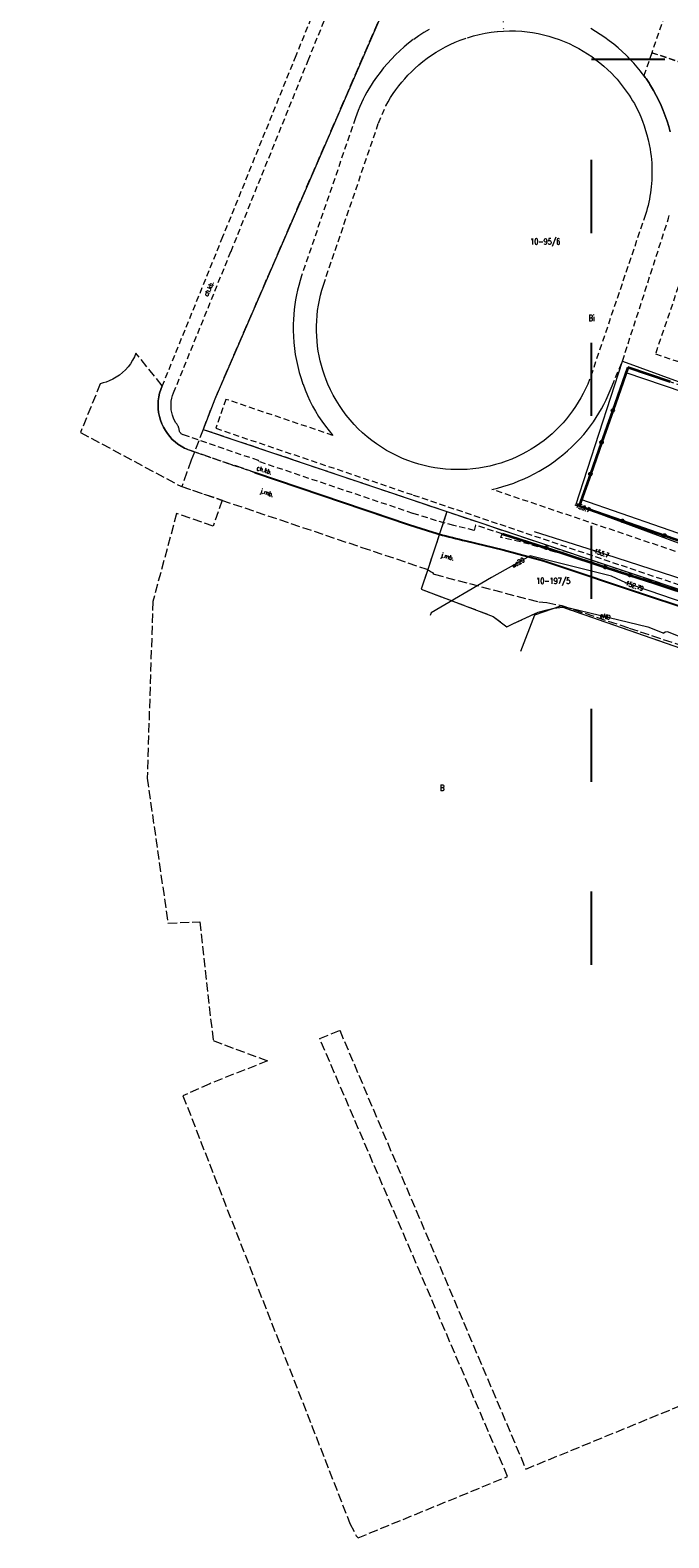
# Model space of a CAD drawing. Header units: metres. Extents: x 7454870 to 7460959, y 5886692 to 5887063.
# Tile 1 of 55: x 7457696 to 7457801, y 5886692 to 5886939. Entities that reach past the tile are written whole.
import ezdxf
from ezdxf import colors
from ezdxf.entities.mleader import LeaderData, LeaderLine
from ezdxf.enums import TextEntityAlignment as Align
from ezdxf.math import Vec2, Vec3

# ---------------------------------------------------------------- set-up
doc = ezdxf.new("R2010")
doc.units = ezdxf.units.M
doc.header["$MEASUREMENT"] = 0
for name, pattern in [('1_14', [1, 0, -1]), ('1_OTKC', [1.5, 1, -0.5]), ('1_OTKJ', [2, 1.5, -0.5]), ('1_OTKK', [0]), ('1_OTSP', [1.5, 1, -0.5]), ('1_OTZT', [1.5, 1, -0.5]), ('3_SUEP_A', [0]), ('3_SUKP', [0]), ('3_SUWP', [0]), ('ACAD_ISO03W100', [30, 12, -18]), ('EGDE', [0]), ('EGKK', [2, 1.5, -0.5])]:
    doc.linetypes.add(name, pattern=pattern)
doc.layers.get('0').update_dxf_attribs({"color": 210, "linetype": 'CONTINUOUS', "lineweight": 100})
doc.layers.add('- kanalizacja deszczowa opis', color=111, linetype='CONTINUOUS')
doc.layers.add('^ ramka cienka', color=1, linetype='CONTINUOUS')
for name, color, linetype, lineweight in [('Dzialki', 7, 'EGDE', 18), ('Kontury', 3, 'EGKK', 18), ('Numery_dzialek', 7, 'CONTINUOUS', 9), ('Numery_konturow', 3, 'CONTINUOUS', 9), ('OTK_E_T_0', 7, 'CONTINUOUS', 0), ('OTK_E_T_1', 7, 'CONTINUOUS', 0), ('OTK_L_0', 7, '1_OTKJ', 18), ('OTK_L_1', 7, '1_OTKK', 25), ('OTK_L_2', 7, '1_OTKC', 18), ('OTO_L_0', 7, 'CONTINUOUS', 35), ('OTS_L_1', 7, '1_OTSP', 18), ('OTZ_L_3', 7, '1_OTZT', 18), ('SUEP_E_T_0', 1, 'CONTINUOUS', 0), ('SUEP_L_0', 1, '3_SUEP_A', 18), ('SUER_T_0', 1, 'CONTINUOUS', 18), ('SUKP_L_0', 36, '3_SUKP', 18), ('SUWP_E_T_0', 5, 'CONTINUOUS', 0), ('SUWP_L_0', 5, '3_SUWP', 18), ('SUWR_T_0', 5, 'CONTINUOUS', 18)]:
    doc.layers.add(name, color=color, linetype=linetype, lineweight=lineweight)
doc.styles.add('ARIAL', font='arial.ttf')
doc.styles.get("Standard").update_dxf_attribs({"font": 'Simplex.SHX', "width": 0.75})

# ---------------------------------------------------------------- blocks, each defined once
blk = doc.blocks.new('4_SUPS')
at = {"color": 0, "linetype": 'Continuous'}
blk.add_circle((0, 0), 0.0625, dxfattribs=at)

msp = doc.modelspace()

# ---------------------------------------------------------------- linework, layer by layer
at = {"layer": '^ ramka cienka', "color": 8, "linetype": 'ACAD_ISO03W100'}
for p, q in [((7457788.2, 5886786.09), (7457788.2, 5886934.59)), ((7457788.2, 5886934.59), (7457998.2, 5886934.59)), ((7457998.2, 5886786.09), (7457788.2, 5886786.09))]:
    msp.add_line(p, q, dxfattribs=at)
at = {"layer": 'Dzialki'}
for p, q in [((7457760.29, 5886957.14), (7457726.4, 5886878.85)), ((7457726.4, 5886878.85), (7457724.5, 5886873.9)), ((7457724.5, 5886873.9), (7457764.48, 5886860.41)), ((7457764.48, 5886860.41), (7457761.32, 5886850.92)), ((7457764.48, 5886860.41), (7457868.5, 5886825.54)), ((7457761.32, 5886850.92), (7457760.25, 5886847.7)), ((7457760.25, 5886847.7), (7457763.13, 5886846.61)), ((7457763.13, 5886846.61), (7457772.06, 5886843.23)), ((7457772.06, 5886843.23), (7457774.3, 5886841.52)), ((7457775.38, 5886842.04), (7457779.43, 5886843.92)), ((7457779.43, 5886843.92), (7457782.02, 5886844.57)), ((7457782.02, 5886844.57), (7457783.45, 5886844.76)), ((7457783.45, 5886844.76), (7457802.77, 5886838)), ((7457774.3, 5886841.52), (7457775.38, 5886842.04))]:
    msp.add_line(p, q, dxfattribs=at)
at = {"layer": 'Kontury'}
for p, q in [((7457760.29, 5886957.14), (7457726.4, 5886878.85)), ((7457726.4, 5886878.85), (7457724.5, 5886873.9)), ((7457724.5, 5886873.9), (7457722.56, 5886868.85)), ((7457724.5, 5886873.9), (7457764.48, 5886860.41)), ((7457722.56, 5886868.85), (7457721.81, 5886866.88)), ((7457721.81, 5886866.88), (7457721.03, 5886864.52)), ((7457721.03, 5886864.52), (7457727.62, 5886862.29)), ((7457720.16, 5886860.1), (7457716.26, 5886845.68)), ((7457726.16, 5886858.04), (7457720.16, 5886860.1)), ((7457727.62, 5886862.29), (7457726.16, 5886858.04)), ((7457764.48, 5886860.41), (7457760.25, 5886847.7)), ((7457764.48, 5886860.41), (7457868.5, 5886825.54)), ((7457760.25, 5886847.7), (7457772.06, 5886843.23)), ((7457716.26, 5886845.68), (7457715.33, 5886816.7)), ((7457772.06, 5886843.23), (7457774.3, 5886841.52)), ((7457775.38, 5886842.04), (7457779.43, 5886843.92)), ((7457779.43, 5886843.92), (7457782.02, 5886844.57)), ((7457782.02, 5886844.57), (7457783.45, 5886844.76)), ((7457783.45, 5886844.76), (7457802.77, 5886838)), ((7457774.3, 5886841.52), (7457775.38, 5886842.04)), ((7457715.33, 5886816.7), (7457718.73, 5886792.94)), ((7457718.73, 5886792.94), (7457723.95, 5886793.14)), ((7457723.95, 5886793.14), (7457726.14, 5886773.67)), ((7457726.14, 5886773.67), (7457735.07, 5886770.34)), ((7457743.62, 5886774), (7457746.9, 5886775.35)), ((7457774.43, 5886702.18), (7457743.62, 5886774)), ((7457746.9, 5886775.35), (7457777.41, 5886703.4)), ((7457735.07, 5886770.34), (7457725.58, 5886766.59)), ((7457725.58, 5886766.59), (7457721.19, 5886764.62)), ((7457721.19, 5886764.62), (7457748.57, 5886694.48)), ((7457777.41, 5886703.4), (7457802.36, 5886713.64)), ((7457749.9, 5886692.12), (7457774.43, 5886702.18)), ((7457748.57, 5886694.48), (7457749.58, 5886692.45)), ((7457749.58, 5886692.45), (7457749.9, 5886692.12))]:
    msp.add_line(p, q, dxfattribs=at)
at = {"layer": 'OTK_L_0', "linetype": '1_OTKJ'}
for p, q in [((7457712.6, 5886884.67), (7457712.21, 5886884.14)), ((7457712.94, 5886885.22), (7457712.6, 5886884.67)), ((7457713.23, 5886885.8), (7457712.94, 5886885.22)), ((7457713.47, 5886886.41), (7457713.23, 5886885.8)), ((7457717.79, 5886881.05), (7457713.47, 5886886.41)), ((7457709.69, 5886882.12), (7457709.09, 5886881.86)), ((7457710.26, 5886882.44), (7457709.69, 5886882.12)), ((7457710.8, 5886882.8), (7457710.26, 5886882.44)), ((7457711.31, 5886883.21), (7457710.8, 5886882.8)), ((7457711.78, 5886883.66), (7457711.31, 5886883.21)), ((7457712.21, 5886884.14), (7457711.78, 5886883.66)), ((7457707.64, 5886881.37), (7457704.4, 5886873.4)), ((7457708.14, 5886881.5), (7457707.64, 5886881.37)), ((7457708.62, 5886881.66), (7457708.14, 5886881.5)), ((7457709.09, 5886881.86), (7457708.62, 5886881.66)), ((7457717.22, 5886879.21), (7457717.36, 5886879.84)), ((7457717.36, 5886879.84), (7457717.55, 5886880.45)), ((7457717.55, 5886880.45), (7457717.79, 5886881.05)), ((7457717.11, 5886877.93), (7457717.14, 5886878.57)), ((7457717.13, 5886877.29), (7457717.11, 5886877.93)), ((7457717.21, 5886876.65), (7457717.13, 5886877.29)), ((7457717.14, 5886878.57), (7457717.22, 5886879.21)), ((7457717.34, 5886876.02), (7457717.21, 5886876.65)), ((7457717.52, 5886875.4), (7457717.34, 5886876.02)), ((7457717.75, 5886874.8), (7457717.52, 5886875.4)), ((7457718.01, 5886874.24), (7457717.75, 5886874.8)), ((7457704.4, 5886873.4), (7457720.84, 5886864.56)), ((7457718.31, 5886873.71), (7457718.01, 5886874.24)), ((7457718.65, 5886873.2), (7457718.31, 5886873.71)), ((7457719.03, 5886872.71), (7457718.65, 5886873.2)), ((7457719.45, 5886872.26), (7457719.03, 5886872.71)), ((7457719.9, 5886871.85), (7457719.45, 5886872.26)), ((7457720.38, 5886871.47), (7457719.9, 5886871.85)), ((7457720.89, 5886871.13), (7457720.38, 5886871.47)), ((7457721.43, 5886870.83), (7457720.89, 5886871.13)), ((7457721.99, 5886870.57), (7457721.43, 5886870.83)), ((7457729.37, 5886868.05), (7457721.99, 5886870.57)), ((7457732.99, 5886866.81), (7457729.37, 5886868.05)), ((7457758.31, 5886858.26), (7457732.99, 5886866.81)), ((7457720.84, 5886864.56), (7457724.84, 5886863.21)), ((7457724.84, 5886863.21), (7457727.53, 5886862.29)), ((7457727.53, 5886862.29), (7457750.5, 5886854.55)), ((7457762.15, 5886857.04), (7457758.31, 5886858.26)), ((7457762.69, 5886856.88), (7457762.15, 5886857.04)), ((7457763.22, 5886856.72), (7457762.69, 5886856.88)), ((7457763.76, 5886856.57), (7457763.22, 5886856.72)), ((7457764.3, 5886856.42), (7457763.76, 5886856.57)), ((7457764.84, 5886856.28), (7457764.3, 5886856.42)), ((7457765.39, 5886856.14), (7457764.84, 5886856.28)), ((7457765.93, 5886856), (7457765.39, 5886856.14)), ((7457766.48, 5886855.87), (7457765.93, 5886856)), ((7457767.02, 5886855.75), (7457766.48, 5886855.87)), ((7457767.57, 5886855.63), (7457767.02, 5886855.75)), ((7457773.69, 5886854.12), (7457767.57, 5886855.63)), ((7457750.5, 5886854.55), (7457760.99, 5886851.04)), ((7457780.34, 5886852.32), (7457773.69, 5886854.12)), ((7457760.99, 5886851.04), (7457761.18, 5886850.95)), ((7457761.18, 5886850.95), (7457761.37, 5886850.86)), ((7457761.37, 5886850.86), (7457761.55, 5886850.76)), ((7457761.55, 5886850.76), (7457761.73, 5886850.65)), ((7457761.73, 5886850.65), (7457761.91, 5886850.53)), ((7457761.91, 5886850.53), (7457762.08, 5886850.41)), ((7457762.08, 5886850.41), (7457762.24, 5886850.27)), ((7457762.24, 5886850.27), (7457762.4, 5886850.14)), ((7457762.4, 5886850.14), (7457779.53, 5886845.59)), ((7457797.87, 5886846.49), (7457780.34, 5886852.32)), ((7457779.53, 5886845.59), (7457780.19, 5886845.55)), ((7457780.19, 5886845.55), (7457780.85, 5886845.49)), ((7457780.85, 5886845.49), (7457783.32, 5886845)), ((7457783.32, 5886845), (7457794.35, 5886841.31)), ((7457819.42, 5886839.3), (7457797.87, 5886846.49)), ((7457794.35, 5886841.31), (7457796.14, 5886840.72)), ((7457796.14, 5886840.72), (7457804.36, 5886837.97))]:
    msp.add_line(p, q, dxfattribs=at)
at = {"layer": 'OTK_L_1', "linetype": '1_OTKK'}
for p, q in [((7457732.99, 5886866.81), (7457758.31, 5886858.26)), ((7457758.31, 5886858.26), (7457762.15, 5886857.04)), ((7457762.15, 5886857.04), (7457762.69, 5886856.88)), ((7457762.69, 5886856.88), (7457763.22, 5886856.72)), ((7457763.22, 5886856.72), (7457763.76, 5886856.57)), ((7457763.76, 5886856.57), (7457764.3, 5886856.42)), ((7457764.3, 5886856.42), (7457764.84, 5886856.28)), ((7457764.84, 5886856.28), (7457765.39, 5886856.14)), ((7457765.39, 5886856.14), (7457765.93, 5886856)), ((7457765.93, 5886856), (7457766.48, 5886855.87)), ((7457766.48, 5886855.87), (7457767.02, 5886855.75)), ((7457767.02, 5886855.75), (7457767.57, 5886855.63)), ((7457767.57, 5886855.63), (7457773.69, 5886854.12)), ((7457773.69, 5886854.12), (7457780.34, 5886852.32)), ((7457780.34, 5886852.32), (7457797.87, 5886846.49)), ((7457797.87, 5886846.49), (7457819.42, 5886839.3))]:
    msp.add_line(p, q, dxfattribs=at)
at = {"layer": 'OTK_L_2', "linetype": '1_OTKC'}
for p, q in [((7457750.67, 5886962.12), (7457739.69, 5886935.15)), ((7457741.72, 5886934.39), (7457752.99, 5886962.28)), ((7457739.69, 5886935.15), (7457727.7, 5886905.45)), ((7457729.08, 5886903.09), (7457741.72, 5886934.39)), ((7457798.07, 5886935.66), (7457796.76, 5886931.9)), ((7457833.16, 5886923.91), (7457798.07, 5886935.66)), ((7457796.76, 5886931.9), (7457796.88, 5886931.74)), ((7457796.88, 5886931.74), (7457796.99, 5886931.58)), ((7457796.99, 5886931.58), (7457797.11, 5886931.42)), ((7457797.11, 5886931.42), (7457797.22, 5886931.25)), ((7457797.22, 5886931.25), (7457797.33, 5886931.09)), ((7457797.33, 5886931.09), (7457797.44, 5886930.93)), ((7457797.44, 5886930.93), (7457797.55, 5886930.76)), ((7457797.55, 5886930.76), (7457797.66, 5886930.59)), ((7457797.66, 5886930.59), (7457797.76, 5886930.43)), ((7457797.76, 5886930.43), (7457797.87, 5886930.26)), ((7457797.87, 5886930.26), (7457798.34, 5886929.47)), ((7457798.34, 5886929.47), (7457798.78, 5886928.67)), ((7457798.78, 5886928.67), (7457799.19, 5886927.85)), ((7457799.19, 5886927.85), (7457799.58, 5886927.01)), ((7457799.58, 5886927.01), (7457799.94, 5886926.17)), ((7457799.94, 5886926.17), (7457800.26, 5886925.31)), ((7457800.26, 5886925.31), (7457800.56, 5886924.44)), ((7457800.56, 5886924.44), (7457800.83, 5886923.56)), ((7457800.83, 5886923.56), (7457801.06, 5886922.67)), ((7457727.7, 5886905.45), (7457717.79, 5886881.05)), ((7457719.66, 5886879.89), (7457729.08, 5886903.09)), ((7457717.36, 5886879.84), (7457717.22, 5886879.21)), ((7457717.55, 5886880.45), (7457717.36, 5886879.84)), ((7457717.79, 5886881.05), (7457717.55, 5886880.45)), ((7457719.5, 5886879.45), (7457719.66, 5886879.89)), ((7457717.14, 5886878.57), (7457717.11, 5886877.93)), ((7457717.11, 5886877.93), (7457717.13, 5886877.29)), ((7457717.13, 5886877.29), (7457717.21, 5886876.65)), ((7457717.22, 5886879.21), (7457717.14, 5886878.57)), ((7457719.24, 5886878.06), (7457719.28, 5886878.53)), ((7457719.24, 5886877.59), (7457719.24, 5886878.06)), ((7457719.27, 5886877.12), (7457719.24, 5886877.59)), ((7457719.28, 5886878.53), (7457719.37, 5886879)), ((7457719.37, 5886879), (7457719.5, 5886879.45)), ((7457717.21, 5886876.65), (7457717.34, 5886876.02)), ((7457717.34, 5886876.02), (7457717.52, 5886875.4)), ((7457717.52, 5886875.4), (7457717.75, 5886874.8)), ((7457717.75, 5886874.8), (7457718.01, 5886874.24)), ((7457719.35, 5886876.66), (7457719.27, 5886877.12)), ((7457719.47, 5886876.2), (7457719.35, 5886876.66)), ((7457719.63, 5886875.76), (7457719.47, 5886876.2)), ((7457719.83, 5886875.33), (7457719.63, 5886875.76)), ((7457720.02, 5886874.99), (7457719.83, 5886875.33)), ((7457720.1, 5886874.89), (7457720.02, 5886874.99)), ((7457720.18, 5886874.8), (7457720.1, 5886874.89)), ((7457720.25, 5886874.69), (7457720.18, 5886874.8)), ((7457720.32, 5886874.58), (7457720.25, 5886874.69)), ((7457718.01, 5886874.24), (7457718.31, 5886873.71)), ((7457718.31, 5886873.71), (7457718.65, 5886873.2)), ((7457718.65, 5886873.2), (7457719.03, 5886872.71)), ((7457719.03, 5886872.71), (7457719.45, 5886872.26)), ((7457719.45, 5886872.26), (7457719.9, 5886871.85)), ((7457720.38, 5886874.47), (7457720.32, 5886874.58)), ((7457720.44, 5886874.36), (7457720.38, 5886874.47)), ((7457720.48, 5886874.24), (7457720.44, 5886874.36)), ((7457720.53, 5886874.12), (7457720.48, 5886874.24)), ((7457720.56, 5886874), (7457720.53, 5886874.12)), ((7457720.59, 5886873.88), (7457720.56, 5886874)), ((7457720.6, 5886873.76), (7457720.59, 5886873.88)), ((7457720.62, 5886873.65), (7457720.6, 5886873.76)), ((7457720.65, 5886873.54), (7457720.62, 5886873.65)), ((7457720.7, 5886873.43), (7457720.65, 5886873.54)), ((7457720.77, 5886873.34), (7457720.7, 5886873.43)), ((7457720.84, 5886873.25), (7457720.77, 5886873.34)), ((7457720.93, 5886873.17), (7457720.84, 5886873.25)), ((7457721.03, 5886873.11), (7457720.93, 5886873.17)), ((7457721.13, 5886873.06), (7457721.03, 5886873.11)), ((7457721.24, 5886873.02), (7457721.13, 5886873.06)), ((7457733.6, 5886868.77), (7457721.24, 5886873.02)), ((7457719.9, 5886871.85), (7457720.38, 5886871.47)), ((7457720.38, 5886871.47), (7457720.89, 5886871.13)), ((7457720.89, 5886871.13), (7457721.43, 5886870.83)), ((7457721.43, 5886870.83), (7457721.99, 5886870.57)), ((7457721.99, 5886870.57), (7457729.37, 5886868.05)), ((7457729.37, 5886868.05), (7457732.99, 5886866.81)), ((7457733.63, 5886868.62), (7457733.6, 5886868.77)), ((7457758.9, 5886860.12), (7457733.63, 5886868.62)), ((7457732.99, 5886866.81), (7457758.31, 5886858.26)), ((7457762.75, 5886858.92), (7457758.9, 5886860.12)), ((7457758.31, 5886858.26), (7457762.15, 5886857.04)), ((7457765.61, 5886858.11), (7457762.75, 5886858.92)), ((7457768.94, 5886857.33), (7457765.61, 5886858.11)), ((7457769.17, 5886858.19), (7457768.94, 5886857.33)), ((7457773.51, 5886856.76), (7457769.17, 5886858.19)), ((7457762.15, 5886857.04), (7457762.69, 5886856.88)), ((7457762.69, 5886856.88), (7457763.22, 5886856.72)), ((7457763.22, 5886856.72), (7457763.76, 5886856.57)), ((7457763.76, 5886856.57), (7457764.3, 5886856.42)), ((7457764.3, 5886856.42), (7457764.84, 5886856.28)), ((7457764.84, 5886856.28), (7457765.39, 5886856.14)), ((7457765.39, 5886856.14), (7457765.93, 5886856)), ((7457765.93, 5886856), (7457766.48, 5886855.87)), ((7457766.48, 5886855.87), (7457767.02, 5886855.75)), ((7457767.02, 5886855.75), (7457767.57, 5886855.63)), ((7457767.57, 5886855.63), (7457773.69, 5886854.12)), ((7457773.33, 5886856.19), (7457773.51, 5886856.76)), ((7457776.51, 5886855.44), (7457773.33, 5886856.19)), ((7457779.42, 5886854.66), (7457776.51, 5886855.44)), ((7457773.69, 5886854.12), (7457780.34, 5886852.32)), ((7457782.28, 5886853.74), (7457779.42, 5886854.66)), ((7457783.3, 5886853.66), (7457782.28, 5886853.74)), ((7457798.53, 5886848.65), (7457783.3, 5886853.66)), ((7457780.34, 5886852.32), (7457797.87, 5886846.49)), ((7457823.78, 5886840.32), (7457798.53, 5886848.65)), ((7457797.87, 5886846.49), (7457819.42, 5886839.3))]:
    msp.add_line(p, q, dxfattribs=at)
at = {"layer": 'OTO_L_0'}
for p, q in [((7457794.15, 5886884.05), (7457791.66, 5886876.98)), ((7457801.05, 5886881.69), (7457794.15, 5886884.05)), ((7457791.66, 5886876.98), (7457789.83, 5886871.77)), ((7457789.83, 5886871.77), (7457787.99, 5886866.57)), ((7457787.99, 5886866.57), (7457786.16, 5886861.37)), ((7457786.16, 5886861.37), (7457793.24, 5886858.91)), ((7457793.24, 5886858.91), (7457800.14, 5886856.51)), ((7457773.58, 5886856.78), (7457780.72, 5886854.49)), ((7457800.14, 5886856.51), (7457807.03, 5886854.12)), ((7457780.72, 5886854.49), (7457783.3, 5886853.66)), ((7457783.3, 5886853.66), (7457790.42, 5886851.32)), ((7457790.42, 5886851.32), (7457794.48, 5886849.98)), ((7457794.48, 5886849.98), (7457798.53, 5886848.65)), ((7457798.53, 5886848.65), (7457805.65, 5886846.3))]:
    msp.add_line(p, q, dxfattribs=at)
for centre in [(7457791.66, 5886876.98), (7457789.83, 5886871.77), (7457787.99, 5886866.57), (7457793.24, 5886858.91), (7457800.14, 5886856.51), (7457780.72, 5886854.49), (7457790.42, 5886851.32), (7457794.48, 5886849.98)]:
    msp.add_circle(centre, 0.17, dxfattribs=at)
at = {"layer": 'OTS_L_1', "linetype": '1_14'}
msp.add_line((7457773.63, 5886942.99), (7457773.73, 5886939.22), dxfattribs=at)
at = {"layer": 'OTS_L_1', "linetype": '1_OTSP'}
for p, q in [((7457760.68, 5886938.97), (7457759.84, 5886938.43)), ((7457761.54, 5886939.48), (7457760.68, 5886938.97)), ((7457770.75, 5886938.87), (7457771.74, 5886939.03)), ((7457771.74, 5886939.03), (7457772.74, 5886939.14)), ((7457772.74, 5886939.14), (7457773.73, 5886939.22)), ((7457773.73, 5886939.22), (7457774.73, 5886939.24)), ((7457774.73, 5886939.24), (7457775.73, 5886939.23)), ((7457775.73, 5886939.23), (7457776.73, 5886939.17)), ((7457776.73, 5886939.17), (7457777.63, 5886939.09)), ((7457777.63, 5886939.09), (7457778.52, 5886938.97)), ((7457778.52, 5886938.97), (7457779.41, 5886938.81)), ((7457788.83, 5886939.15), (7457788.05, 5886939.61)), ((7457789.6, 5886938.67), (7457788.83, 5886939.15)), ((7457757.46, 5886936.62), (7457756.74, 5886935.98)), ((7457758.2, 5886937.23), (7457757.46, 5886936.62)), ((7457758.96, 5886937.81), (7457758.2, 5886937.23)), ((7457759.84, 5886938.43), (7457758.96, 5886937.81)), ((7457763.47, 5886936.2), (7457764.24, 5886936.62)), ((7457764.24, 5886936.62), (7457765.03, 5886937.02)), ((7457765.03, 5886937.02), (7457765.84, 5886937.38)), ((7457765.84, 5886937.38), (7457766.66, 5886937.71)), ((7457766.66, 5886937.71), (7457767.85, 5886938.13)), ((7457767.85, 5886938.13), (7457768.81, 5886938.42)), ((7457768.81, 5886938.42), (7457769.78, 5886938.67)), ((7457769.78, 5886938.67), (7457770.75, 5886938.87)), ((7457779.41, 5886938.81), (7457780.29, 5886938.62)), ((7457780.29, 5886938.62), (7457781.16, 5886938.39)), ((7457781.16, 5886938.39), (7457782.02, 5886938.13)), ((7457782.02, 5886938.13), (7457782.87, 5886937.84)), ((7457782.87, 5886937.84), (7457783.71, 5886937.51)), ((7457783.71, 5886937.51), (7457784.53, 5886937.15)), ((7457784.53, 5886937.15), (7457785.34, 5886936.75)), ((7457785.34, 5886936.75), (7457786.08, 5886936.35)), ((7457790.36, 5886938.16), (7457789.6, 5886938.67)), ((7457791.09, 5886937.62), (7457790.36, 5886938.16)), ((7457791.81, 5886937.07), (7457791.09, 5886937.62)), ((7457792.52, 5886936.49), (7457791.81, 5886937.07)), ((7457793.2, 5886935.88), (7457792.52, 5886936.49)), ((7457755.37, 5886934.63), (7457754.72, 5886933.92)), ((7457756.04, 5886935.32), (7457755.37, 5886934.63)), ((7457756.74, 5886935.98), (7457756.04, 5886935.32)), ((7457759.86, 5886933.65), (7457760.54, 5886934.21)), ((7457760.54, 5886934.21), (7457761.24, 5886934.75)), ((7457761.24, 5886934.75), (7457761.96, 5886935.26)), ((7457761.96, 5886935.26), (7457762.71, 5886935.74)), ((7457762.71, 5886935.74), (7457763.47, 5886936.2)), ((7457786.08, 5886936.35), (7457786.81, 5886935.93)), ((7457786.81, 5886935.93), (7457787.52, 5886935.49)), ((7457787.52, 5886935.49), (7457788.22, 5886935.02)), ((7457788.22, 5886935.02), (7457788.9, 5886934.52)), ((7457788.9, 5886934.52), (7457789.56, 5886934)), ((7457789.56, 5886934), (7457790.2, 5886933.46)), ((7457793.86, 5886935.26), (7457793.2, 5886935.88)), ((7457794.17, 5886934.95), (7457793.86, 5886935.26)), ((7457794.48, 5886934.63), (7457794.17, 5886934.95)), ((7457794.79, 5886934.3), (7457794.48, 5886934.63)), ((7457795.09, 5886933.97), (7457794.79, 5886934.3)), ((7457752.94, 5886931.66), (7457752.4, 5886930.87)), ((7457753.51, 5886932.44), (7457752.94, 5886931.66)), ((7457754.1, 5886933.19), (7457753.51, 5886932.44)), ((7457754.72, 5886933.92), (7457754.1, 5886933.19)), ((7457757.56, 5886931.4), (7457758.09, 5886931.97)), ((7457758.09, 5886931.97), (7457758.64, 5886932.53)), ((7457758.64, 5886932.53), (7457759.2, 5886933.06)), ((7457759.2, 5886933.06), (7457759.86, 5886933.65)), ((7457790.2, 5886933.46), (7457790.82, 5886932.9)), ((7457790.82, 5886932.9), (7457791.43, 5886932.32)), ((7457791.43, 5886932.32), (7457792.01, 5886931.71)), ((7457792.01, 5886931.71), (7457792.37, 5886931.3)), ((7457795.38, 5886933.64), (7457795.09, 5886933.97)), ((7457795.67, 5886933.3), (7457795.38, 5886933.64)), ((7457795.95, 5886932.96), (7457795.67, 5886933.3)), ((7457796.22, 5886932.61), (7457795.95, 5886932.96)), ((7457796.49, 5886932.26), (7457796.22, 5886932.61)), ((7457796.76, 5886931.9), (7457796.49, 5886932.26)), ((7457796.88, 5886931.74), (7457796.76, 5886931.9)), ((7457796.99, 5886931.58), (7457796.88, 5886931.74)), ((7457797.11, 5886931.42), (7457796.99, 5886931.58)), ((7457751.35, 5886929.19), (7457751.04, 5886928.61)), ((7457751.69, 5886929.76), (7457751.35, 5886929.19)), ((7457752.04, 5886930.32), (7457751.69, 5886929.76)), ((7457752.4, 5886930.87), (7457752.04, 5886930.32)), ((7457755.66, 5886928.95), (7457756.11, 5886929.59)), ((7457756.11, 5886929.59), (7457756.57, 5886930.21)), ((7457756.57, 5886930.21), (7457757.06, 5886930.82)), ((7457757.06, 5886930.82), (7457757.56, 5886931.4)), ((7457792.37, 5886931.3), (7457792.72, 5886930.88)), ((7457792.72, 5886930.88), (7457793.06, 5886930.46)), ((7457793.06, 5886930.46), (7457793.39, 5886930.03)), ((7457793.39, 5886930.03), (7457793.72, 5886929.59)), ((7457793.72, 5886929.59), (7457794.03, 5886929.15)), ((7457794.03, 5886929.15), (7457794.34, 5886928.7)), ((7457797.22, 5886931.25), (7457797.11, 5886931.42)), ((7457797.33, 5886931.09), (7457797.22, 5886931.25)), ((7457797.44, 5886930.93), (7457797.33, 5886931.09)), ((7457797.55, 5886930.76), (7457797.44, 5886930.93)), ((7457797.66, 5886930.59), (7457797.55, 5886930.76)), ((7457797.76, 5886930.43), (7457797.66, 5886930.59)), ((7457797.87, 5886930.26), (7457797.76, 5886930.43)), ((7457798.34, 5886929.47), (7457797.87, 5886930.26)), ((7457798.78, 5886928.67), (7457798.34, 5886929.47)), ((7457750.18, 5886926.82), (7457749.93, 5886926.21)), ((7457750.45, 5886927.42), (7457750.18, 5886926.82)), ((7457750.73, 5886928.02), (7457750.45, 5886927.42)), ((7457751.04, 5886928.61), (7457750.73, 5886928.02)), ((7457753.24, 5886924.13), (7457754.47, 5886926.95)), ((7457754.47, 5886926.95), (7457754.84, 5886927.63)), ((7457754.84, 5886927.63), (7457755.24, 5886928.3)), ((7457755.24, 5886928.3), (7457755.66, 5886928.95)), ((7457794.34, 5886928.7), (7457794.63, 5886928.24)), ((7457794.63, 5886928.24), (7457794.92, 5886927.78)), ((7457794.92, 5886927.78), (7457795.2, 5886927.31)), ((7457795.2, 5886927.31), (7457795.57, 5886926.61)), ((7457795.57, 5886926.61), (7457795.92, 5886925.89)), ((7457799.19, 5886927.85), (7457798.78, 5886928.67)), ((7457799.58, 5886927.01), (7457799.19, 5886927.85)), ((7457799.94, 5886926.17), (7457799.58, 5886927.01)), ((7457749.47, 5886924.97), (7457740.63, 5886899.06)), ((7457744.22, 5886897.56), (7457753.24, 5886924.13)), ((7457749.69, 5886925.59), (7457749.47, 5886924.97)), ((7457749.93, 5886926.21), (7457749.69, 5886925.59)), ((7457795.92, 5886925.89), (7457796.24, 5886925.17)), ((7457796.24, 5886925.17), (7457796.54, 5886924.43)), ((7457796.54, 5886924.43), (7457796.81, 5886923.69)), ((7457811.56, 5886924.26), (7457798.66, 5886886.27)), ((7457800.26, 5886925.31), (7457799.94, 5886926.17)), ((7457800.56, 5886924.44), (7457800.26, 5886925.31)), ((7457800.83, 5886923.56), (7457800.56, 5886924.44)), ((7457796.81, 5886923.69), (7457797.05, 5886922.93)), ((7457797.05, 5886922.93), (7457797.27, 5886922.17)), ((7457797.27, 5886922.17), (7457797.46, 5886921.4)), ((7457801.06, 5886922.67), (7457800.83, 5886923.56)), ((7457797.46, 5886921.4), (7457797.63, 5886920.62)), ((7457797.63, 5886920.62), (7457797.77, 5886919.84)), ((7457797.77, 5886919.84), (7457797.86, 5886919.28)), ((7457797.86, 5886919.28), (7457797.94, 5886918.72)), ((7457797.94, 5886918.72), (7457798, 5886918.16)), ((7457798, 5886918.16), (7457798.04, 5886917.6)), ((7457798.04, 5886917.6), (7457798.07, 5886917.03)), ((7457798.07, 5886917.03), (7457798.09, 5886916.47)), ((7457798.05, 5886914.77), (7457798.01, 5886914.21)), ((7457798.08, 5886915.34), (7457798.05, 5886914.77)), ((7457798.09, 5886915.9), (7457798.08, 5886915.34)), ((7457798.09, 5886916.47), (7457798.09, 5886915.9)), ((7457797.75, 5886912.15), (7457797.66, 5886911.64)), ((7457797.83, 5886912.66), (7457797.75, 5886912.15)), ((7457797.9, 5886913.18), (7457797.83, 5886912.66)), ((7457797.96, 5886913.69), (7457797.9, 5886913.18)), ((7457798.01, 5886914.21), (7457797.96, 5886913.69)), ((7457797.17, 5886909.62), (7457797.02, 5886909.12)), ((7457797.31, 5886910.12), (7457797.17, 5886909.62)), ((7457797.44, 5886910.62), (7457797.31, 5886910.12)), ((7457797.55, 5886911.13), (7457797.44, 5886910.62)), ((7457797.66, 5886911.64), (7457797.55, 5886911.13)), ((7457797.02, 5886909.12), (7457787.87, 5886882.06)), ((7457793.26, 5886885.09), (7457800.8, 5886908.53)), ((7457800.8, 5886908.53), (7457800.92, 5886908.96)), ((7457740.18, 5886897.51), (7457739.99, 5886896.73)), ((7457740.39, 5886898.29), (7457740.18, 5886897.51)), ((7457740.63, 5886899.06), (7457740.39, 5886898.29)), ((7457743.97, 5886896.75), (7457744.22, 5886897.56)), ((7457739.67, 5886895.14), (7457739.55, 5886894.35)), ((7457739.82, 5886895.94), (7457739.67, 5886895.14)), ((7457739.99, 5886896.73), (7457739.82, 5886895.94)), ((7457743.41, 5886894.25), (7457743.56, 5886895.09)), ((7457743.56, 5886895.09), (7457743.75, 5886895.92)), ((7457743.75, 5886895.92), (7457743.97, 5886896.75)), ((7457739.36, 5886892.74), (7457739.31, 5886891.94)), ((7457739.44, 5886893.54), (7457739.36, 5886892.74)), ((7457739.55, 5886894.35), (7457739.44, 5886893.54)), ((7457743.12, 5886891.71), (7457743.19, 5886892.56)), ((7457743.19, 5886892.56), (7457743.28, 5886893.41)), ((7457743.28, 5886893.41), (7457743.41, 5886894.25)), ((7457739.31, 5886891.94), (7457739.27, 5886891.13)), ((7457739.27, 5886891.13), (7457739.27, 5886890.13)), ((7457739.27, 5886890.13), (7457739.3, 5886889.13)), ((7457743.09, 5886890.86), (7457743.12, 5886891.71)), ((7457743.09, 5886890.01), (7457743.09, 5886890.86)), ((7457743.12, 5886889.16), (7457743.09, 5886890.01)), ((7457739.3, 5886889.13), (7457739.37, 5886888.13)), ((7457739.37, 5886888.13), (7457739.48, 5886887.14)), ((7457739.48, 5886887.14), (7457739.62, 5886886.15)), ((7457743.18, 5886888.35), (7457743.12, 5886889.16)), ((7457743.27, 5886887.54), (7457743.18, 5886888.35)), ((7457743.39, 5886886.74), (7457743.27, 5886887.54)), ((7457739.62, 5886886.15), (7457739.8, 5886885.17)), ((7457739.8, 5886885.17), (7457740.02, 5886884.19)), ((7457743.53, 5886885.94), (7457743.39, 5886886.74)), ((7457743.71, 5886885.15), (7457743.53, 5886885.94)), ((7457743.9, 5886884.36), (7457743.71, 5886885.15)), ((7457791.55, 5886881.02), (7457793.26, 5886885.09)), ((7457798.66, 5886886.27), (7457806.18, 5886883.75)), ((7457740.02, 5886884.19), (7457740.27, 5886883.22)), ((7457740.27, 5886883.22), (7457740.55, 5886882.26)), ((7457740.55, 5886882.26), (7457740.88, 5886881.29)), ((7457744.13, 5886883.58), (7457743.9, 5886884.36)), ((7457744.38, 5886882.81), (7457744.13, 5886883.58)), ((7457744.66, 5886882.04), (7457744.38, 5886882.81)), ((7457794.15, 5886884.05), (7457786.16, 5886861.37)), ((7457835.74, 5886869.85), (7457794.15, 5886884.05)), ((7457740.88, 5886881.29), (7457741.22, 5886880.38)), ((7457741.22, 5886880.38), (7457741.6, 5886879.47)), ((7457744.97, 5886881.29), (7457744.66, 5886882.04)), ((7457745.38, 5886880.4), (7457744.97, 5886881.29)), ((7457745.83, 5886879.52), (7457745.38, 5886880.4)), ((7457786.83, 5886879.78), (7457786.43, 5886879.05)), ((7457787.21, 5886880.53), (7457786.83, 5886879.78)), ((7457787.55, 5886881.29), (7457787.21, 5886880.53)), ((7457787.87, 5886882.06), (7457787.55, 5886881.29)), ((7457790.92, 5886879.48), (7457791.25, 5886880.25)), ((7457791.25, 5886880.25), (7457791.55, 5886881.02)), ((7457728.24, 5886878.82), (7457726.57, 5886874.07)), ((7457745.77, 5886872.9), (7457728.24, 5886878.82)), ((7457741.6, 5886879.47), (7457742.01, 5886878.59)), ((7457742.01, 5886878.59), (7457742.45, 5886877.72)), ((7457742.45, 5886877.72), (7457742.93, 5886876.86)), ((7457746.32, 5886878.66), (7457745.83, 5886879.52)), ((7457746.84, 5886877.82), (7457746.32, 5886878.66)), ((7457747.39, 5886877.01), (7457746.84, 5886877.82)), ((7457785.56, 5886877.63), (7457785.08, 5886876.94)), ((7457786.01, 5886878.33), (7457785.56, 5886877.63)), ((7457786.43, 5886879.05), (7457786.01, 5886878.33)), ((7457789.39, 5886876.54), (7457789.81, 5886877.26)), ((7457789.81, 5886877.26), (7457790.2, 5886877.99)), ((7457790.2, 5886877.99), (7457790.58, 5886878.73)), ((7457790.58, 5886878.73), (7457790.92, 5886879.48)), ((7457742.93, 5886876.86), (7457743.44, 5886876.03)), ((7457743.44, 5886876.03), (7457743.98, 5886875.22)), ((7457743.98, 5886875.22), (7457744.54, 5886874.42)), ((7457747.98, 5886876.22), (7457747.39, 5886877.01)), ((7457748.6, 5886875.45), (7457747.98, 5886876.22)), ((7457749.25, 5886874.71), (7457748.6, 5886875.45)), ((7457749.93, 5886874), (7457749.25, 5886874.71)), ((7457783.51, 5886874.99), (7457782.93, 5886874.36)), ((7457784.06, 5886875.62), (7457783.51, 5886874.99)), ((7457784.58, 5886876.27), (7457784.06, 5886875.62)), ((7457785.08, 5886876.94), (7457784.58, 5886876.27)), ((7457788, 5886874.48), (7457788.49, 5886875.15)), ((7457788.49, 5886875.15), (7457788.95, 5886875.84)), ((7457788.95, 5886875.84), (7457789.39, 5886876.54)), ((7457726.57, 5886874.07), (7457758.96, 5886863.13)), ((7457744.54, 5886874.42), (7457745.14, 5886873.65)), ((7457745.14, 5886873.65), (7457745.77, 5886872.9)), ((7457750.64, 5886873.32), (7457749.93, 5886874)), ((7457751.38, 5886872.68), (7457750.64, 5886873.32)), ((7457752.14, 5886872.08), (7457751.38, 5886872.68)), ((7457781.06, 5886872.62), (7457780.39, 5886872.09)), ((7457781.71, 5886873.18), (7457781.06, 5886872.62)), ((7457782.33, 5886873.76), (7457781.71, 5886873.18)), ((7457782.93, 5886874.36), (7457782.33, 5886873.76)), ((7457785.61, 5886871.68), (7457786.26, 5886872.37)), ((7457786.26, 5886872.37), (7457786.89, 5886873.08)), ((7457786.89, 5886873.08), (7457787.5, 5886873.82)), ((7457787.5, 5886873.82), (7457788, 5886874.48)), ((7457752.93, 5886871.5), (7457752.14, 5886872.08)), ((7457753.74, 5886870.96), (7457752.93, 5886871.5)), ((7457754.57, 5886870.45), (7457753.74, 5886870.96)), ((7457755.42, 5886869.98), (7457754.57, 5886870.45)), ((7457756.29, 5886869.54), (7457755.42, 5886869.98)), ((7457776.79, 5886869.82), (7457775.95, 5886869.41)), ((7457777.54, 5886870.22), (7457776.79, 5886869.82)), ((7457778.28, 5886870.65), (7457777.54, 5886870.22)), ((7457779, 5886871.1), (7457778.28, 5886870.65)), ((7457779.71, 5886871.58), (7457779, 5886871.1)), ((7457780.39, 5886872.09), (7457779.71, 5886871.58)), ((7457782.76, 5886869.15), (7457783.5, 5886869.74)), ((7457783.5, 5886869.74), (7457784.23, 5886870.36)), ((7457784.23, 5886870.36), (7457784.93, 5886871.01)), ((7457784.93, 5886871.01), (7457785.61, 5886871.68)), ((7457757.18, 5886869.14), (7457756.29, 5886869.54)), ((7457758.08, 5886868.78), (7457757.18, 5886869.14)), ((7457759, 5886868.45), (7457758.08, 5886868.78)), ((7457759.85, 5886868.19), (7457759, 5886868.45)), ((7457760.72, 5886867.96), (7457759.85, 5886868.19)), ((7457761.59, 5886867.77), (7457760.72, 5886867.96)), ((7457762.47, 5886867.61), (7457761.59, 5886867.77)), ((7457763.35, 5886867.48), (7457762.47, 5886867.61)), ((7457764.24, 5886867.38), (7457763.35, 5886867.48)), ((7457765.13, 5886867.32), (7457764.24, 5886867.38)), ((7457766.02, 5886867.29), (7457765.13, 5886867.32)), ((7457766.92, 5886867.29), (7457766.02, 5886867.29)), ((7457767.81, 5886867.33), (7457766.92, 5886867.29)), ((7457768.74, 5886867.41), (7457767.81, 5886867.33)), ((7457769.68, 5886867.53), (7457768.74, 5886867.41)), ((7457770.6, 5886867.69), (7457769.68, 5886867.53)), ((7457771.52, 5886867.88), (7457770.6, 5886867.69)), ((7457772.43, 5886868.11), (7457771.52, 5886867.88)), ((7457773.33, 5886868.38), (7457772.43, 5886868.11)), ((7457774.21, 5886868.69), (7457773.33, 5886868.38)), ((7457775.09, 5886869.03), (7457774.21, 5886868.69)), ((7457775.95, 5886869.41), (7457775.09, 5886869.03)), ((7457779.61, 5886867.05), (7457780.41, 5886867.52)), ((7457780.41, 5886867.52), (7457781.21, 5886868.04)), ((7457781.21, 5886868.04), (7457782, 5886868.58)), ((7457782, 5886868.58), (7457782.76, 5886869.15)), ((7457773.66, 5886864.52), (7457774.54, 5886864.79)), ((7457774.54, 5886864.79), (7457775.42, 5886865.09)), ((7457775.42, 5886865.09), (7457776.28, 5886865.43)), ((7457776.28, 5886865.43), (7457777.14, 5886865.79)), ((7457777.14, 5886865.79), (7457777.98, 5886866.18)), ((7457777.98, 5886866.18), (7457778.8, 5886866.6)), ((7457778.8, 5886866.6), (7457779.61, 5886867.05)), ((7457758.96, 5886863.13), (7457824.46, 5886840.99)), ((7457771.86, 5886864.06), (7457772.76, 5886864.27)), ((7457826.12, 5886845.7), (7457771.86, 5886864.06)), ((7457772.76, 5886864.27), (7457773.66, 5886864.52)), ((7457786.16, 5886861.37), (7457827.71, 5886846.93))]:
    msp.add_line(p, q, dxfattribs=at)
at = {"layer": 'OTZ_L_3', "linetype": '1_OTZT'}
for p, q in [((7457800.15, 5886941.71), (7457798.07, 5886935.66)), ((7457798.07, 5886935.66), (7457833.16, 5886923.91))]:
    msp.add_line(p, q, dxfattribs=at)
at = {"layer": 'SUEP_L_0', "linetype": '3_SUEP_A'}
for p, q in [((7457785.59, 5886861.48), (7457793.26, 5886885.09)), ((7457793.26, 5886885.09), (7457802.38, 5886881.73)), ((7457794.16, 5886858.29), (7457785.59, 5886861.48)), ((7457818.81, 5886849.2), (7457794.16, 5886858.29)), ((7457788.65, 5886853.97), (7457778.82, 5886857.1)), ((7457803.53, 5886849.14), (7457788.65, 5886853.97)), ((7457776.58, 5886837.54), (7457778.88, 5886843.47)), ((7457778.88, 5886843.47), (7457783.15, 5886844.98)), ((7457783.15, 5886844.98), (7457797.42, 5886841.5)), ((7457797.42, 5886841.5), (7457800.01, 5886840.5)), ((7457800.24, 5886840.63), (7457800.01, 5886840.5)), ((7457800.66, 5886840.69), (7457800.24, 5886840.63)), ((7457808.35, 5886837.64), (7457800.66, 5886840.69))]:
    msp.add_line(p, q, dxfattribs=at)
at = {"layer": 'SUKP_L_0', "linetype": '3_SUKP'}
for p, q in [((7457835.54, 5886868.88), (7457793.87, 5886883.19)), ((7457828.1, 5886847.89), (7457786.4, 5886862.42))]:
    msp.add_line(p, q, dxfattribs=at)
at = {"layer": 'SUWP_L_0', "linetype": '3_SUWP'}
for p, q in [((7457778.11, 5886853.14), (7457771.77, 5886849.61)), ((7457791.43, 5886849.83), (7457778.11, 5886853.14)), ((7457771.77, 5886849.61), (7457761.91, 5886843.8)), ((7457793.81, 5886848.72), (7457791.43, 5886849.83)), ((7457805.44, 5886844.75), (7457793.81, 5886848.72)), ((7457761.91, 5886843.8), (7457761.7, 5886843.36))]:
    msp.add_line(p, q, dxfattribs=at)

# ---------------------------------------------------------------- block references
at = {"layer": 'SUER_T_0'}
for p in [(7457785.59, 5886861.48), (7457788.65, 5886853.97)]:
    msp.add_blockref('4_SUPS', p, dxfattribs=at)
at = {"layer": 'SUWR_T_0'}
msp.add_blockref('4_SUPS', (7457793.81, 5886848.72), dxfattribs=at)

# ---------------------------------------------------------------- texts
at = {"layer": 'Numery_dzialek', "width": 0.7}
msp.add_text('10-95/6', height=1, dxfattribs=at).set_placement((7457778.12, 5886904.2))
msp.add_text('10-197/5', height=1, dxfattribs=at).set_placement((7457779.1, 5886849.55), align=Align.TOP_LEFT)
at = {"layer": 'Numery_konturow', "width": 0.7}
for s, p in [('Bi', (7457788.19, 5886892.19)), ('B', (7457763.7, 5886815.12))]:
    msp.add_text(s, height=1, dxfattribs=at).set_placement(p, align=Align.MIDDLE)
at = {"layer": 'OTK_E_T_0', "lineweight": 9, "width": 0.7}
for rotation, p in [(342.1137, (7457734.96, 5886863.38)), (343.8836, (7457764.56, 5886852.93))]:
    msp.add_text('j.mb.', height=0.75, rotation=rotation, dxfattribs=at).set_placement(p, align=Align.MIDDLE)
at = {"layer": 'OTK_E_T_1', "lineweight": 9, "width": 0.7}
for rotation, p in [(65.7387, (7457725.45, 5886896.97)), (342.4397, (7457734.54, 5886867.21))]:
    msp.add_text('ch.kb.', height=0.75, rotation=rotation, dxfattribs=at).set_placement(p, align=Align.MIDDLE)
at = {"layer": 'SUEP_E_T_0', "lineweight": 9, "width": 0.7}
msp.add_text('eND', height=0.75, rotation=346.2897, dxfattribs=at).set_placement((7457789.61, 5886843.41), align=Align.MIDDLE_LEFT)
at = {"layer": 'SUER_T_0', "lineweight": 9, "width": 0.7}
for rotation, p in [(339.5833, (7457785.59, 5886861.48)), (342.0168, (7457788.65, 5886853.97))]:
    msp.add_text('153.7', height=0.75, rotation=rotation, dxfattribs=at).set_placement(p, align=Align.MIDDLE_LEFT)
at = {"layer": 'SUWP_E_T_0', "lineweight": 9, "width": 0.7}
msp.add_text('wo20', height=0.75, rotation=29.05, dxfattribs=at).set_placement((7457775.15, 5886851.5), align=Align.MIDDLE_LEFT)
at = {"layer": 'SUWR_T_0', "lineweight": 9, "width": 0.7}
msp.add_text('152.79', height=0.75, rotation=341.1517, dxfattribs=at).set_placement((7457793.81, 5886848.72), align=Align.MIDDLE_LEFT)

# ---------------------------------------------------------------- leaders
at = {"layer": '- kanalizacja deszczowa opis', "ltscale": 150}
ml = msp.add_multileader_mtext('Standard', dxfattribs=at)
ml.set_content('{\\W0.6;Proj. studnia rewizyjna\\P betonowa dn1200\\PT. 155,30}', color=256, style='ARIAL')
ml.set_leader_properties(color=256)
ml.build(insert=Vec2(0, 0))
ml.multileader.update_dxf_attribs({"has_text_frame": 1, "text_top_attachment_type": 0, "text_bottom_attachment_type": 0, "arrow_head_size": 1})
ctx = ml.context
ctx.base_point, ctx.char_height, ctx.arrow_head_size, ctx.landing_gap_size, ctx.plane_origin = Vec3(7457904.28, 5886853.09), 1, 1, 0.5, Vec3(7457933.5, 5886746.23, 0)
ctx.text_align_type, ctx.attachment_type = 2, 2
notes = []
notes.append((ctx, [(0, (1, 1, 0), (7457914.06, 5886853.09), (-1, 0), 0.5, [(0, [(7457915.86, 5886844.82)], 256, [])])]))
ctx.mtext.insert, ctx.mtext.width, ctx.mtext.alignment, ctx.mtext.flow_direction = Vec3(7457913.06, 5886853.69), 3031.8832, 3, 5
ml = msp.add_multileader_mtext('Standard', dxfattribs=at)
ml.set_content('{\\W0.6;Włączenie do istn. KD poprzez \\Pproj. studnię betonową dn1200\\P z osadnikiem 0,5m\\P(rzędne włączenia dopasować \\Pna etapie wykonawstwa)\\PT. 155,30}', color=256, style='ARIAL')
ml.set_leader_properties(color=256)
ml.build(insert=Vec2(0, 0))
ml.multileader.update_dxf_attribs({"has_text_frame": 1, "text_top_attachment_type": 0, "text_bottom_attachment_type": 0, "arrow_head_size": 1})
ctx = ml.context
ctx.base_point, ctx.char_height, ctx.arrow_head_size, ctx.landing_gap_size, ctx.plane_origin = Vec3(7457890.48, 5886837.1), 1, 1, 0.5, Vec3(7457926.52, 5886730.16, 0)
ctx.text_align_type, ctx.attachment_type = 2, 2
notes.append((ctx, [(0, (1, 1, 0), (7457903.37, 5886837.1), (-1, 0), 0.5, [(0, [(7457912.68, 5886836.82)], 256, [])])]))
ctx.mtext.insert, ctx.mtext.width, ctx.mtext.alignment, ctx.mtext.flow_direction = Vec3(7457902.37, 5886837.7), 3031.8832, 3, 5
for ctx, leaders in notes:
    for number, flags, end, landing, length, lines in leaders:
        leader = LeaderData()
        leader.index, (leader.has_last_leader_line, leader.has_dogleg_vector, leader.attachment_direction) = number, flags
        leader.last_leader_point, leader.dogleg_vector, leader.dogleg_length = Vec3(end), Vec3(landing), length
        for number, points, colour, breaks in lines:
            line = LeaderLine()
            line.index, line.vertices, line.color, line.breaks = number, Vec3.list(points), colors.encode_raw_color(colour), breaks
            leader.lines.append(line)
        ctx.leaders.append(leader)

doc.saveas('drawing.dxf')
